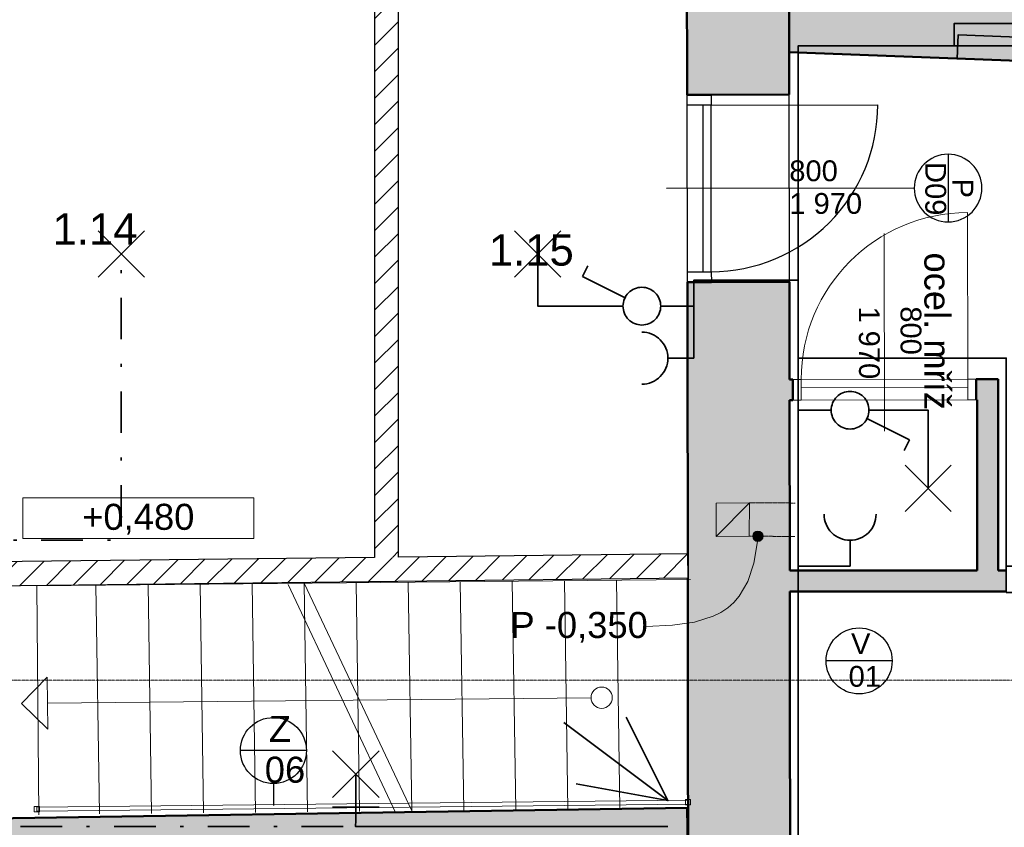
# Model space of a CAD drawing. Header units: millimetres. Extents: x -28761 to 4793, y -4271 to 20239.
# Tile 219 of 256: x -9557 to -4828, y 13847 to 17727. Entities that reach past the tile are written whole.
import ezdxf

# ---------------------------------------------------------------- set-up
doc = ezdxf.new("R2010")
doc.units = ezdxf.units.MM
doc.header["$MEASUREMENT"] = 0
for name, pattern in [('Wipeout_Contour', [1000, 0, -1000]), ('Čerchovaná', [450, 200, -117.5, 15, -117.5]), ('Čerchovaná S', [3.5, 1.5, -0.85, 0.3, -0.85]), ('Čárkovaná S', [2.5, 1.5, -1])]:
    doc.linetypes.add(name, pattern=pattern)
for name, color, linetype in [('5._POHLED ZÁPADNÍ_1_2D prvky - obecné', 7, 'Continuous'), ('5._POHLED ZÁPADNÍ_1_Anotace - S', 7, 'Continuous'), ('5._POHLED ZÁPADNÍ_1_Anotace - SP', 7, 'Continuous'), ('5._POHLED ZÁPADNÍ_1_Konstrukce - nenosné', 7, 'Continuous'), ('5._POHLED ZÁPADNÍ_1_Konstrukce - nosné', 7, 'Continuous'), ('5._POHLED ZÁPADNÍ_1_Kresby a obrázky', 7, 'Continuous'), ('5._POHLED ZÁPADNÍ_1_Nové_Konstrukce - nosné', 7, 'Continuous'), ('5._POHLED ZÁPADNÍ_1_Nové_Otvory – Dveře', 7, 'Continuous'), ('5._POHLED ZÁPADNÍ_1_Nové_Otvory – Značky dveří', 7, 'Continuous'), ('5._POHLED ZÁPADNÍ_1_Nové_Popis', 7, 'Continuous'), ('5._POHLED ZÁPADNÍ_1_Nové_Výplně – Řezové', 7, 'Continuous'), ('5._POHLED ZÁPADNÍ_1_Otvory – Dveře', 7, 'Continuous'), ('5._POHLED ZÁPADNÍ_1_Otvory – Značky dveří', 7, 'Continuous'), ('5._POHLED ZÁPADNÍ_1_Situace - terén', 7, 'Continuous'), ('5._POHLED ZÁPADNÍ_1_TZB - elektroinstalace', 7, 'Continuous'), ('5._POHLED ZÁPADNÍ_1_Výplně – Řezové', 7, 'Continuous'), ('5._POHLED ZÁPADNÍ_1_Značky - řezy', 7, 'Continuous'), ('5._POHLED ZÁPADNÍ_1_Zóny', 7, 'Continuous')]:
    doc.layers.add(name, color=color, linetype=linetype)
doc.styles.add('GENEROVANÝ_STYL_1', font='txt')
pattern_1 = [(45, (0, 0), (-63.6396, 63.6396), [])]

msp = doc.modelspace()

# ---------------------------------------------------------------- hatches: boundary and pattern name
at = {"layer": '5._POHLED ZÁPADNÍ_1_Anotace - SP', "linetype": 'Continuous', "lineweight": 13}
msp.add_hatch(color=154, dxfattribs=at).paths.add_polyline_path([(-6036.3, 15245.3), (-6034.4, 15235.7), (-6029, 15227.6), (-6020.9, 15222.2), (-6011.3, 15220.3), (-6001.8, 15222.2), (-5993.7, 15227.6), (-5988.2, 15235.7), (-5986.3, 15245.3), (-5988.2, 15254.8), (-5993.7, 15262.9), (-6001.8, 15268.4), (-6011.3, 15270.3), (-6020.9, 15268.4), (-6029, 15262.9), (-6034.4, 15254.8)])
at = {"layer": '5._POHLED ZÁPADNÍ_1_Výplně – Řezové', "linetype": 'Continuous', "lineweight": 13}
for points in [[(-321.5, 17970), (-5860, 18410.4), (-5861.4, 17571.2), (-321.2, 17360.9)], [(-5862.1, 17959.5), (-6352.2, 17998.1), (-6351.4, 17366.2), (-5861.4, 17366.8)], [(-5860.2, 16466.8), (-6350.2, 16466.2), (-6346.2, 13181), (-5856.2, 13181.6)], [(-5859.7, 15998.7), (-5859.5, 15898.7), (-5843.4, 15898.7), (-5843.6, 15998.7)], [(-4958.5, 16000.4), (-4963.6, 16000.4), (-4963.4, 15900.4), (-4958.5, 15900.4)], [(-4958.5, 15900.4), (-4858.5, 16000.6), (-4958.5, 16000.4)], [(-4958.3, 15900.6), (-4858.5, 15900.8), (-4858.5, 16000.6)], [(-4958.3, 15900.6), (-4958.5, 15080.1), (-4858.5, 15080.1), (-4858.5, 15900.8)], [(-4816, 15080.1), (-5858.5, 15080.1), (-5858.4, 14980.1), (-4816, 14980.1)], [(-6350.9, 13939.9), (-10529.5, 13877.2), (-10528.6, 13387.1), (-6343.5, 13449.9)]]:
    msp.add_hatch(color=254, dxfattribs=at).paths.add_polyline_path(points)
at = {"layer": '5._POHLED ZÁPADNÍ_1_Výplně – Řezové', "linetype": 'Continuous', "lineweight": 0, "true_color": 0xd8ebd3}
for points in [[(-6052.3, 15406), (-6212.8, 15403.6), (-6212.3, 15244.3)], [(-6052.3, 15406), (-6212.3, 15244.3), (-6053.1, 15245.5)]]:
    msp.add_hatch(color=254, dxfattribs=at).paths.add_polyline_path(points)

# ---------------------------------------------------------------- linework, layer by layer
at = {"layer": '5._POHLED ZÁPADNÍ_1_Anotace - SP', "color": 154, "linetype": 'Continuous', "lineweight": 13}
for p, q in [((-8433, 15430.2), (-9541.4, 15430.2)), ((-9541.4, 15430.2), (-9541.4, 15233.7)), ((-8433, 15233.7), (-8433, 15430.2)), ((-9541.4, 15233.7), (-8433, 15233.7))]:
    msp.add_line(p, q, dxfattribs=at)
msp.add_circle((-6011.3, 15245.3), 25, dxfattribs=at)
at = {"layer": '5._POHLED ZÁPADNÍ_1_Konstrukce - nenosné', "color": 8, "linetype": 'Continuous', "lineweight": 20, "flags": 128}
for points in [[(-9474.4, 13944.3), (-9474.1, 13924.3), (-6347, 13957.5), (-6347.2, 13977.5)], [(-6359.8, 13979.9), (-6359.5, 13954.9), (-6334.5, 13955.1), (-6334.8, 13980.1)], [(-9486.9, 13946.7), (-9486.6, 13921.7), (-9461.6, 13922), (-9461.9, 13947)]]:
    msp.add_lwpolyline(points, close=True, dxfattribs=at)
at = {"layer": '5._POHLED ZÁPADNÍ_1_Konstrukce - nosné', "color": 7, "linetype": 'Continuous', "lineweight": 50}
for p, q in [((-6351.4, 17366.2), (-6236.4, 17366.3)), ((-6236.4, 17366.3), (-5861.4, 17366.8)), ((-6350.2, 16466.2), (-6235.2, 16466.3)), ((-6235.2, 16466.3), (-5860.2, 16466.8)), ((-5843.4, 15898.7), (-5843.6, 15998.7)), ((-4963.4, 15900.4), (-4963.6, 16000.4))]:
    msp.add_line(p, q, dxfattribs=at)
at = {"layer": '5._POHLED ZÁPADNÍ_1_Konstrukce - nosné', "color": 7, "linetype": 'Continuous', "lineweight": 50, "flags": 128}
for points in [[(-5861.4, 17366.8), (-5862.7, 18410.9)], [(-6352.2, 17998.1), (-6351.4, 17366.2)], [(-5861.4, 17571.2), (-821.7, 17379.9)], [(-6350.2, 16466.2), (-6346.2, 13181)], [(-5859.7, 15998.7), (-5860.2, 16466.8)], [(-5843.6, 15998.7), (-5859.7, 15998.7)], [(-4958.5, 16000.4), (-4963.6, 16000.4)], [(-4858.5, 16000.6), (-4958.5, 16000.4)], [(-4858.5, 15080.1), (-4858.5, 16000.6)], [(-5858.5, 15080.1), (-5859.5, 15898.7)], [(-5859.5, 15898.7), (-5843.4, 15898.7)], [(-4963.4, 15900.4), (-4958.5, 15900.4)], [(-4958.5, 15900.4), (-4958.5, 15080.1)], [(-4958.5, 15080.1), (-5858.5, 15080.1)], [(-4816, 15080.1), (-4858.5, 15080.1)], [(-5856.2, 13181.6), (-5858.4, 14980.1)], [(-5858.4, 14980.1), (-4816, 14980.1)], [(-6350.9, 13939.9), (-10529.5, 13877.2)], [(-6343.5, 13449.9), (-6350.9, 13939.9)]]:
    msp.add_lwpolyline(points, dxfattribs=at)
at = {"layer": '5._POHLED ZÁPADNÍ_1_Kresby a obrázky', "color": 7, "linetype": 'Čárkovaná S', "lineweight": 13}
for p, q in [((-6052.3, 15406), (-5832.6, 15404.9)), ((-6053.1, 15245.5), (-5833.3, 15244.3))]:
    msp.add_line(p, q, dxfattribs=at)
at = {"layer": '5._POHLED ZÁPADNÍ_1_Kresby a obrázky', "color": 7, "linetype": 'Continuous', "lineweight": 13}
for p, q in [((-9548.5, 14442.1), (-9424.8, 14568.4)), ((-9424.8, 14568.4), (-9422.3, 14318.4)), ((-9548.5, 14442.1), (-9422.3, 14318.4))]:
    msp.add_line(p, q, dxfattribs=at)
at = {"layer": '5._POHLED ZÁPADNÍ_1_Kresby a obrázky', "color": 8, "linetype": 'Continuous', "lineweight": 13}
msp.add_line((-6812.7, 14469.6), (-9423.6, 14443.4), dxfattribs=at)
msp.add_circle((-6761.7, 14469.6), 51, dxfattribs=at)
at = {"layer": '5._POHLED ZÁPADNÍ_1_Nové_Otvory – Dveře', "color": 1, "linetype": 'Continuous', "lineweight": 25}
for p, q in [((-6351.4, 17366.2), (-6236.4, 17366.3)), ((-6351.4, 17366.2), (-6236.4, 17366.3)), ((-6351.4, 17366.2), (-6236.4, 17366.3)), ((-6350.2, 16466.2), (-6351.4, 17366.2)), ((-6351.3, 17316.2), (-6351.4, 17366.2)), ((-6236.4, 17366.3), (-5861.4, 17366.8)), ((-6236.4, 17366.3), (-6236.3, 17316.3)), ((-5860.2, 16466.8), (-5861.4, 17366.8)), ((-6236.3, 17316.3), (-6351.3, 17316.2)), ((-6236.3, 17316.3), (-6276.3, 17316.3)), ((-6276.3, 17316.3), (-6275.3, 16516.3)), ((-6236.3, 17316.3), (-5436.3, 17317.3)), ((-6235.3, 16516.3), (-6236.3, 17316.3)), ((-6350.3, 16516.2), (-6235.3, 16516.3)), ((-6350.2, 16466.2), (-6350.3, 16516.2)), ((-6275.3, 16516.3), (-6235.3, 16516.3)), ((-6235.3, 16516.3), (-6235.2, 16466.3)), ((-6235.2, 16466.3), (-6350.2, 16466.2)), ((-6350.2, 16466.2), (-6235.2, 16466.3)), ((-6350.2, 16466.2), (-6235.2, 16466.3)), ((-6235.2, 16466.3), (-5860.2, 16466.8))]:
    msp.add_line(p, q, dxfattribs=at)
msp.add_arc((-6236.3, 17316.3), 800, 270.0712, 0.0712, dxfattribs=at)
at = {"layer": '5._POHLED ZÁPADNÍ_1_Nové_Otvory – Značky dveří', "color": 1, "linetype": 'Continuous', "lineweight": 25}
for p, q in [((-5098.5, 17080.2), (-5098.1, 16755.2)), ((-5260.8, 16917.5), (-6450.8, 16916.1))]:
    msp.add_line(p, q, dxfattribs=at)
at = {"layer": '5._POHLED ZÁPADNÍ_1_Nové_Otvory – Značky dveří', "color": 1, "linetype": 'Continuous', "lineweight": 25, "flags": 128}
msp.add_lwpolyline([(-5098.1, 16755.2, 1), (-5098.5, 17080.2, 1)], format="xyb", close=True, dxfattribs=at)
at = {"layer": '5._POHLED ZÁPADNÍ_1_Nové_Popis', "color": 1, "linetype": 'Continuous', "lineweight": 25}
for p, q in [((-5366.9, 14646.2), (-5684, 14646.2)), ((-8179.8, 14215.9), (-8497, 14215.9)), ((-8338.1, 14057.6), (-8338.1, 13951.8))]:
    msp.add_line(p, q, dxfattribs=at)
for centre in [(-5525.5, 14646.2), (-8338.4, 14215.9)]:
    msp.add_circle(centre, 158.6, dxfattribs=at)
at = {"layer": '5._POHLED ZÁPADNÍ_1_Otvory – Dveře', "color": 8, "linetype": 'Continuous', "lineweight": 13}
for p, q in [((-5003.6, 16000.3), (-5005.2, 16800.3)), ((-5843.6, 15998.7), (-4963.6, 16000.4)), ((-5803.6, 15998.8), (-5843.6, 15998.7)), ((-5843.6, 15998.7), (-5843.4, 15898.7)), ((-5843.4, 15898.7), (-5843.6, 15998.7)), ((-5843.4, 15898.7), (-5843.6, 15998.7)), ((-5803.6, 15998.8), (-5003.6, 16000.3)), ((-5803.4, 15898.8), (-5803.6, 15998.8)), ((-5803.5, 15958.8), (-5803.6, 15998.8)), ((-4963.6, 16000.4), (-5003.6, 16000.3)), ((-5003.6, 16000.3), (-5003.4, 15900.3)), ((-5003.6, 16000.3), (-5003.5, 15960.3)), ((-4963.4, 15900.4), (-4963.6, 16000.4)), ((-4963.4, 15900.4), (-4963.6, 16000.4)), ((-4963.4, 15900.4), (-4963.6, 16000.4)), ((-5003.5, 15960.3), (-5803.5, 15958.8)), ((-5843.4, 15898.7), (-4963.4, 15900.4)), ((-5843.4, 15898.7), (-5803.4, 15898.8)), ((-5003.4, 15900.3), (-4963.4, 15900.4))]:
    msp.add_line(p, q, dxfattribs=at)
msp.add_arc((-5003.6, 16000.3), 800, 90.1093, 180.1093, dxfattribs=at)
at = {"layer": '5._POHLED ZÁPADNÍ_1_Otvory – Značky dveří', "color": 7, "linetype": 'Continuous', "lineweight": 13}
msp.add_line((-5405, 16699.6), (-5403.1, 15749.6), dxfattribs=at)
at = {"layer": '5._POHLED ZÁPADNÍ_1_Situace - terén', "color": 7, "linetype": 'Continuous', "lineweight": 35, "flags": 128}
msp.add_lwpolyline([(-4356.2, 17514.1), (-4351.9, 17627.3), (-5050.3, 17653.8), (-5054.6, 17540.6)], close=True, dxfattribs=at)
at = {"layer": '5._POHLED ZÁPADNÍ_1_Situace - terén', "color": 8, "linetype": 'Continuous', "lineweight": 20, "flags": 128}
for points in [[(-6052.3, 15406), (-6212.8, 15403.6), (-6212.3, 15244.3)], [(-6052.3, 15406), (-6053.1, 15245.5), (-6212.3, 15244.3)]]:
    msp.add_lwpolyline(points, close=True, dxfattribs=at)
at = {"layer": '5._POHLED ZÁPADNÍ_1_TZB - elektroinstalace', "color": 92, "linetype": 'Continuous', "lineweight": 35, "true_color": 0x00d700, "flags": 128}
msp.add_lwpolyline([(-5068.9, 17600.8), (-5068.9, 17709), (-4767.6, 17709), (-4767.6, 17600.8)], close=True, dxfattribs=at)
for points in [[(-3568.9, 15260.1), (-3568.9, 15100.8), (-4818.9, 15100.8), (-4818.9, 16100.8), (-5818.9, 16100.8), (-5818.9, 17600.8), (-5193.9, 17600.8)], [(-1443.9, 11225.8), (-693.9, 11225.8), (-693.9, 14975.8), (-4818.9, 14975.8), (-4818.9, 16100.8), (-5818.9, 16100.8), (-5818.9, 17600.8), (-5068.9, 17600.8)], [(-856.4, 10100.8), (-818.9, 10100.8), (-818.9, 14975.8), (-4443.9, 14975.8), (-4443.9, 15138.3), (-4443.9, 14975.8), (-4818.9, 14975.8), (-4818.9, 16100.8), (-5818.9, 16100.8), (-5818.9, 17600.8), (-5068.9, 17600.8)], [(-1443.9, 11225.8), (-693.9, 11225.8), (-693.9, 14975.8), (-4818.9, 14975.8), (-4818.9, 16100.8), (-5818.9, 16100.8), (-5818.9, 17600.8), (-5068.9, 17600.8)], [(-856.4, 10100.8), (-818.9, 10100.8), (-818.9, 14975.8), (-4443.9, 14975.8), (-4443.9, 15138.3), (-4443.9, 14975.8), (-4818.9, 14975.8), (-4818.9, 16100.8), (-5818.9, 16100.8), (-5818.9, 17600.8), (-5068.9, 17600.8)], [(-8957.9, 16489.7), (-9180, 16711.8)], [(-9180, 16489.7), (-8957.9, 16711.8)], [(-6957.9, 16489.7), (-7180, 16711.8)], [(-7180, 16489.7), (-6957.9, 16711.8)], [(-6659.6, 16350.8), (-7068.9, 16350.8), (-7068.9, 16475.8), (-7068.9, 16600.8)], [(-6853.8, 16493.2), (-6827.9, 16545)], [(-6853.8, 16493.2), (-6646.6, 16389.6)], [(-6318.9, 16100.8), (-6318.9, 16475.8), (-5818.9, 16475.8)], [(-6318.9, 16100.8), (-6318.9, 16475.8), (-5818.9, 16475.8)], [(-6478.3, 16350.8), (-6318.9, 16350.8)], [(-6318.9, 16100.8), (-6443.9, 16100.8)], [(-6318.9, 16100.8), (-6443.9, 16100.8)], [(-5568.9, 15100.8), (-5818.9, 15100.8), (-5818.9, 16100.8)], [(-5568.9, 15100.8), (-5818.9, 15100.8), (-5818.9, 16100.8)], [(-5818.9, 11975.8), (-5818.9, 15850.8)], [(-5659.6, 15850.8), (-5818.9, 15850.8)], [(-5478.3, 15850.8), (-5193.9, 15850.8), (-5193.9, 15600.8), (-5193.9, 15475.8)], [(-5284.1, 15708.3), (-5491.2, 15811.9)], [(-5284.1, 15708.3), (-5310, 15656.5)], [(-5082.9, 15364.7), (-5305, 15586.8)], [(-5305, 15364.7), (-5082.9, 15586.8)], [(-5568.9, 15100.8), (-5568.9, 15225.8)], [(-5568.9, 15100.8), (-5568.9, 15225.8)], [(-5568.9, 15100.8), (-5568.9, 15225.8)], [(-6643.9, 14375.8), (-6443.9, 13975.8), (-6883.9, 14055.8)], [(-6443.9, 13975.8), (-6943.9, 14350.8)], [(-8054, 13990.8), (-7830.6, 14214.1)], [(-8054, 14214.1), (-7830.6, 13990.8)], [(-7942.3, 13879.1), (-7942.3, 14102.4)], [(-8054, 13943.1), (-7830.6, 13943.1)], [(-7942.3, 13879.1), (-7943.9, 13850.8), (-6443.9, 13850.8)]]:
    msp.add_lwpolyline(points, dxfattribs=at)
at = {"layer": '5._POHLED ZÁPADNÍ_1_TZB - elektroinstalace', "color": 92, "linetype": 'Čerchovaná', "lineweight": 35, "true_color": 0x00d700, "flags": 128}
for points in [[(-10353.3, 15225.8), (-9068.9, 15225.8), (-9068.9, 15913.3), (-9068.9, 16600.8)], [(-10353.3, 14850.8), (-9818.9, 14850.8), (-9818.9, 13850.8), (-7942.3, 13850.8), (-7942.3, 13879.1)]]:
    msp.add_lwpolyline(points, dxfattribs=at)
at = {"layer": '5._POHLED ZÁPADNÍ_1_TZB - elektroinstalace', "color": 92, "linetype": 'Continuous', "lineweight": 35, "true_color": 0x00d700, "flags": 128}
for points in [[(-6568.9, 16441.4, 0.414214), (-6659.6, 16350.8)], [(-6478.3, 16350.8, 0.414214), (-6568.9, 16441.4)], [(-6659.6, 16350.8, 0.414214), (-6568.9, 16260.1)], [(-6568.9, 16260.1, 0.414214), (-6478.3, 16350.8)], [(-6568.9, 16225.8, -0.414214), (-6443.9, 16100.8)], [(-6568.9, 16225.8, -0.414214), (-6443.9, 16100.8)], [(-6443.9, 16100.8, -0.414214), (-6568.9, 15975.8)], [(-6443.9, 16100.8, -0.414214), (-6568.9, 15975.8)], [(-5568.9, 15941.4, 0.414214), (-5659.6, 15850.8)], [(-5478.3, 15850.8, 0.414214), (-5568.9, 15941.4)], [(-5659.6, 15850.8, 0.414214), (-5568.9, 15760.1)], [(-5568.9, 15760.1, 0.414214), (-5478.3, 15850.8)], [(-5568.9, 15225.8, -0.414214), (-5693.9, 15350.8)], [(-5568.9, 15225.8, -0.414214), (-5693.9, 15350.8)], [(-5568.9, 15225.8, -0.414214), (-5693.9, 15350.8)], [(-5443.9, 15350.8, -0.414214), (-5568.9, 15225.8)], [(-5443.9, 15350.8, -0.414214), (-5568.9, 15225.8)], [(-5443.9, 15350.8, -0.414214), (-5568.9, 15225.8)]]:
    msp.add_lwpolyline(points, format="xyb", dxfattribs=at)
at = {"layer": '5._POHLED ZÁPADNÍ_1_Značky - řezy', "color": 154, "linetype": 'Čerchovaná S', "lineweight": 13}
msp.add_line((-25821.9, 14554.5), (-2556, 14554.5), dxfattribs=at)

# ---------------------------------------------------------------- texts
at = {"layer": '5._POHLED ZÁPADNÍ_1_Anotace - S', "color": 1, "linetype": 'Continuous', "lineweight": 25, "attachment_point": 5, "line_spacing_factor": 0.940294, "style": 'GENEROVANÝ_STYL_1'}
for s, insert, char_height in [('\\A1;{\\pqc;\\fArial|b0|i0|c238|p38;V\\P\\pqc;\\fArial|b0|i0|c238|p38; 0\\fArial|b0|i0|c238|p38;1}', (-5517.8, 14649.9), 100), ('\\A1;{\\pqc;\\fArial|b0|i0|c238|p38;Z\\P\\pqc;\\fArial|b0|i0|c238|p38; \\fArial|b0|i0|c238|p38;06}', (-8307, 14220.9), 125)]:
    msp.add_mtext(s, dxfattribs=dict(at, insert=insert, char_height=char_height))
at = {"layer": '5._POHLED ZÁPADNÍ_1_Anotace - SP', "color": 7, "linetype": 'Continuous', "lineweight": 13, "insert": (-5150.5, 16230.1), "char_height": 125, "attachment_point": 5, "rotation": 270, "style": 'GENEROVANÝ_STYL_1'}
msp.add_mtext('\\A1;{\\pqc;\\fArial|b0|i0|c238|p38;ocel. \\fArial|b0|i0|c238|p38;mříž}', dxfattribs=at)
at = {"layer": '5._POHLED ZÁPADNÍ_1_Anotace - SP', "color": 154, "linetype": 'Continuous', "lineweight": 13, "char_height": 125, "attachment_point": 5, "style": 'GENEROVANÝ_STYL_1'}
for s, insert in [('\\A1;{\\pqc;\\fArial|b0|i0|c238|p38;+0,\\fArial|b0|i0|c238|p38;48\\fArial|b0|i0|c238|p38;0}', (-8987.2, 15327)), ('\\A1;{\\pqc;\\fArial|b0|i0|c238|p38;P \\fArial|b0|i0|c238|p38;-0,350}', (-6870.1, 14807.4))]:
    msp.add_mtext(s, dxfattribs=dict(at, insert=insert))
at = {"layer": '5._POHLED ZÁPADNÍ_1_Otvory – Značky dveří', "color": 1, "linetype": 'Continuous', "lineweight": 25, "char_height": 100, "style": 'GENEROVANÝ_STYL_1'}
for s, insert, attachment_point, rotation in [('\\A1;{\\pql;\\pt0;\\fArial|b0|i0|c238|p38;800}', (-5860.8, 16949.4), 7, 0.0712), ('\\A1;{\\pql;\\pt0;\\fArial|b0|i0|c238|p38;D09}', (-5158.6, 17042.9), 4, 270.0712), ('\\A1;{\\pql;\\pt0;\\fArial|b0|i0|c238|p38;P}', (-5027.6, 16963.5), 4, 270.0712), ('\\A1;{\\pql;\\pt0;\\fArial|b0|i0|c238|p38;1\xa0970}', (-5860.8, 16893.9), 1, 0.0712)]:
    msp.add_mtext(s, dxfattribs=dict(at, insert=insert, attachment_point=attachment_point, rotation=rotation))
at = {"layer": '5._POHLED ZÁPADNÍ_1_Otvory – Značky dveří', "color": 7, "linetype": 'Continuous', "lineweight": 20, "char_height": 100, "attachment_point": 7, "rotation": 270.1093, "style": 'GENEROVANÝ_STYL_1'}
for s, insert in [('\\A1;{\\pql;\\pt0;\\fArial|b0|i0|c238|p38;1\xa0970\\fArial|b0|i0|c238|p38;\\A1{\\H.66x;\\S^  ;}\\fArial|b0|i0|c238|p38;\\fArial|b0|i0|c238|p38;}', (-5555.9, 16349.3)), ('\\A1;{\\pql;\\pt0;\\fArial|b0|i0|c238|p38;800\\fArial|b0|i0|c238|p38;\\A1{\\H.66x;\\S^  ;}\\fArial|b0|i0|c238|p38;\\fArial|b0|i0|c238|p38;}', (-5355.9, 16349.7))]:
    msp.add_mtext(s, dxfattribs=dict(at, insert=insert))
at = {"layer": '5._POHLED ZÁPADNÍ_1_Zóny', "color": 1, "linetype": 'Continuous', "lineweight": 25, "char_height": 150, "attachment_point": 2, "style": 'GENEROVANÝ_STYL_1'}
for s, insert in [('\\A1;{\\pqc;\\pt0;\\fArial|b0|i0|c238|p38;1.14}', (-9195, 16796.5)), ('\\A1;{\\pqc;\\pt0;\\fArial|b0|i0|c238|p38;1.15}', (-7099.7, 16695.4))]:
    msp.add_mtext(s, dxfattribs=dict(at, insert=insert))

# ---------------------------------------------------------------- next in the draw order: wipeouts: each hides what was drawn before it
at = {"color": 254, "linetype": 'Wipeout_Contour', "lineweight": 0, "ltscale": 69513.27002}
msp.add_wipeout([(-6347.6, 15160.9), (-10532.6, 15113.1), (-10531.3, 14998.1), (-6346.3, 15045.9)], dxfattribs=at).dxf.layer = '5._POHLED ZÁPADNÍ_1_Nové_Výplně – Řezové'

# ---------------------------------------------------------------- next in the draw order: hatches: boundary and pattern name
at = {"layer": '5._POHLED ZÁPADNÍ_1_Nové_Výplně – Řezové', "linetype": 'Continuous', "lineweight": 20, "true_color": 0xffaaaa}
h = msp.add_hatch(dxfattribs=at)
h.set_pattern_fill('Zdivo___lehčené_tvárnice_7A', color=21, style=0, pattern_type=2)
h.set_pattern_definition(pattern_1)
h.paths.add_polyline_path([(-6347.6, 15160.9), (-10532.6, 15113.1), (-10531.3, 14998.1), (-6346.3, 15045.9)])

# ---------------------------------------------------------------- next in the draw order: linework, layer by layer
at = {"layer": '5._POHLED ZÁPADNÍ_1_2D prvky - obecné', "color": 8, "linetype": 'Continuous', "lineweight": 13}
for p, q in [((-8268, 15012.7), (-7751.6, 13918.8)), ((-8190.7, 15019.3), (-7674.3, 13925.4))]:
    msp.add_line(p, q, dxfattribs=at)
at = {"layer": '5._POHLED ZÁPADNÍ_1_Anotace - SP', "color": 154, "linetype": 'Continuous', "lineweight": 13, "flags": 128}
msp.add_lwpolyline([(-6013.7, 15220.4), (-6031.1, 15115.2), (-6059.6, 15027.8), (-6100.9, 14957.1), (-6126.7, 14927.6), (-6156.3, 14901.9), (-6189.7, 14879.7), (-6227.2, 14860.9), (-6315.3, 14833.2), (-6421.8, 14817.4), (-6548.3, 14812.4)], dxfattribs=at)
at = {"layer": '5._POHLED ZÁPADNÍ_1_Kresby a obrázky', "color": 7, "linetype": 'Continuous', "lineweight": 13}
for p, q in [((-9173.9, 13911), (-9190.4, 15009.7)), ((-8923.9, 13913.4), (-8940.4, 15012.1)), ((-8674, 13915.8), (-8690.5, 15014.5)), ((-8424.1, 13918.2), (-8440.6, 15016.9)), ((-8174.2, 13920.6), (-8190.7, 15019.3)), ((-7924.2, 13923), (-7940.7, 15021.7)), ((-7674.3, 13925.4), (-7690.8, 15024.1)), ((-7424.4, 13927.8), (-7440.9, 15026.5)), ((-7174.5, 13930.2), (-7191, 15028.9)), ((-6924.5, 13932.6), (-6941, 15031.3)), ((-6674.6, 13935), (-6691.1, 15033.7))]:
    msp.add_line(p, q, dxfattribs=at)
at = {"layer": '5._POHLED ZÁPADNÍ_1_Kresby a obrázky', "color": 7, "linetype": 'Continuous', "lineweight": 13, "flags": 128}
msp.add_lwpolyline([(-6334.7, 15037.1), (-9475, 15007), (-9464.5, 13906.7)], dxfattribs=at)
at = {"layer": '5._POHLED ZÁPADNÍ_1_Nové_Konstrukce - nosné', "color": 1, "linetype": 'Continuous', "lineweight": 25, "flags": 128}
for points in [[(-7852.4, 15143.7), (-10532.6, 15113.1)], [(-6347.6, 15160.9), (-7737.4, 15145.1)], [(-6346.3, 15045.9), (-6347.6, 15160.9)], [(-10531.3, 14998.1), (-6346.3, 15045.9)]]:
    msp.add_lwpolyline(points, dxfattribs=at)

# ---------------------------------------------------------------- next in the draw order: wipeouts: each hides what was drawn before it
at = {"color": 254, "linetype": 'Wipeout_Contour', "lineweight": 0, "ltscale": 73441.162838}
msp.add_wipeout([(-7737.4, 15145.1), (-7737.4, 18078.9), (-7852.4, 18078.9), (-7852.4, 15143.7)], dxfattribs=at).dxf.layer = '5._POHLED ZÁPADNÍ_1_Nové_Výplně – Řezové'

# ---------------------------------------------------------------- next in the draw order: hatches: boundary and pattern name
at = {"layer": '5._POHLED ZÁPADNÍ_1_Nové_Výplně – Řezové', "linetype": 'Continuous', "lineweight": 20, "true_color": 0xffaaaa}
h = msp.add_hatch(dxfattribs=at)
h.set_pattern_fill('Zdivo___lehčené_tvárnice_7A', color=21, style=0, pattern_type=2)
h.set_pattern_definition(pattern_1)
h.paths.add_polyline_path([(-7737.4, 15145.1), (-7737.4, 18078.9), (-7852.4, 18078.9), (-7852.4, 15143.7)])

# ---------------------------------------------------------------- next in the draw order: linework, layer by layer
at = {"layer": '5._POHLED ZÁPADNÍ_1_Nové_Konstrukce - nosné', "color": 1, "linetype": 'Continuous', "lineweight": 25, "flags": 128}
for points in [[(-7852.4, 18078.9), (-7852.4, 15143.7)], [(-7737.4, 15145.1), (-7737.4, 18078.9)]]:
    msp.add_lwpolyline(points, dxfattribs=at)
at = {"layer": '5._POHLED ZÁPADNÍ_1_TZB - elektroinstalace', "color": 92, "linetype": 'Continuous', "lineweight": 35, "true_color": 0x00d700, "flags": 128}
msp.add_lwpolyline([(-8443.9, 11850.8), (-8443.9, 12225.8), (-7443.9, 12225.8), (-7443.9, 13225.8), (-5818.9, 13225.8), (-5818.9, 17600.8), (-5068.9, 17600.8)], dxfattribs=at)
msp.add_lwpolyline([(-8443.9, 11850.8), (-8443.9, 12225.8), (-7443.9, 12225.8), (-7443.9, 13225.8), (-5818.9, 13225.8), (-5818.9, 17600.8), (-5068.9, 17600.8)], dxfattribs=at)

doc.saveas('drawing.dxf')
